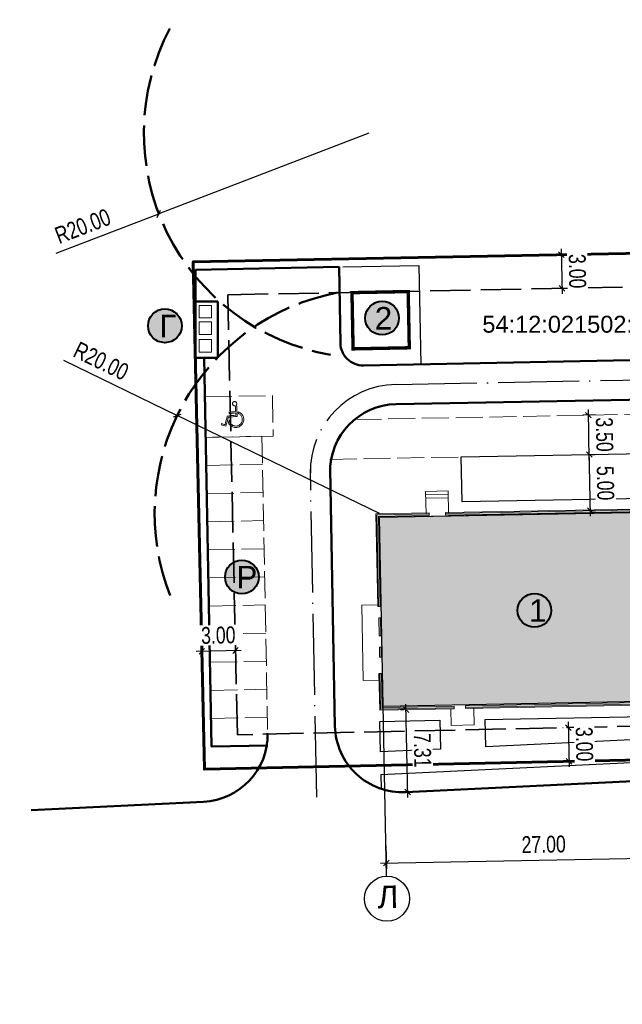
# Model space of a CAD drawing. Header units: millimetres. Extents: x 0 to 6455317, y 0 to 774296.
# Tile 23 of 29: x 3228502 to 3228556, y 387212 to 387299. Entities that reach past the tile are written whole.
import ezdxf

# ---------------------------------------------------------------- set-up
doc = ezdxf.new("R2010")
doc.units = ezdxf.units.MM
doc.linetypes.add('ACAD_ISO02W100', pattern=[15, 12, -3])
doc.linetypes.add('ACAD_ISO04W100', pattern=[30, 24, -3, 0, -3])
for name, color, linetype in [('1 2 этап', 7, 'Continuous'), ('1 Здание', 7, 'Continuous'), ('1 Проезд 1', 7, 'Continuous')]:
    doc.layers.add(name, color=color, linetype=linetype)
doc.layers.add('ГП Граница', color=94, linetype='Continuous', lineweight=60)
doc.layers.add('ИГ геология', color=7, linetype='Continuous', lineweight=25)
doc.styles.add('ACAD14', font='arial.ttf', dxfattribs={"width": 0.75, "height": 1.5})
doc.styles.add('GOST 2.304', font='arial.ttf')
doc.styles.get("Standard").update_dxf_attribs({"font": 'arial.ttf'})
doc.dimstyles.new('Генплан-чел', dxfattribs={"dimtxt": 1.5, "dimasz": 0.5, "dimexe": 0.5, "dimexo": 0.5, "dimtad": 1, "dimzin": 0, "dimdsep": 46, "dimtxsty": 'ACAD14', "dimblk": 'OBLIQUE', "dimcen": 1, "dimdle": 0.5, "dimclrd": 256, "dimclre": 256, "dimclrt": 256, "dimadec": 8, "dimazin": 2, "dimtfac": 1, "dimtmove": 0, "dimatfit": 3, "dimldrblk": 'OPEN30', "dimfxl": 0.5, "dimtfill": 1, "dimtfillclr": 256, "dimtolj": 1, "dimtzin": 0, "dimlwd": -1, "dimlwe": -1, "dimarcsym": 0})
picture_1 = doc.add_image_def('image1.jpg', size_in_pixel=(960, 890))

# ---------------------------------------------------------------- blocks, each defined once
blk = doc.blocks.new('*D21')
at = {"layer": 'Defpoints', "color": 0, "lineweight": 50, "transparency": 16777216}
for p in [(6454558.304, 773694.614), (6454558.489, 773691.594), (3226949.058, 386509.643)]:
    blk.add_point(p, dxfattribs=at)
at = {"layer": 'ИГ геология', "transparency": 16777216}
for p, q in [((6454558.304, 773693.614), (6454558.304, 773703.405)), ((6454558.489, 773692.614), (6454558.304, 773693.614)), ((6454558.489, 773692.094), (6454558.489, 773692.614))]:
    blk.add_line(p, q, dxfattribs=at)
at = {"layer": 'ИГ геология', "transparency": 16777216, "insert": (6454556.913, 773699.322), "char_height": 1.5, "attachment_point": 5, "rotation": 90, "style": 'ACAD14', "bg_fill": 3, "box_fill_scale": 1.1, "bg_fill_color": 256, "bg_fill_true_color": 13158600, "bg_fill_transparency": 0}
blk.add_mtext('\\A1;3227609.43', dxfattribs=at)
blk = doc.blocks.new('_Oblique')
at = {"color": 0, "linetype": 'ByBlock', "lineweight": -2}
blk.add_line((-0.5, -0.5), (0.5, 0.5), dxfattribs=at)
blk = doc.blocks.new('_Open30')
at = {"color": 0, "linetype": 'ByBlock', "lineweight": -2}
for p, q in [((-1, 0.27), (0, 0)), ((0, 0), (-1, -0.27)), ((0, 0), (-1, 0))]:
    blk.add_line(p, q, dxfattribs=at)
blk = doc.blocks.new('*D17')
at = {"layer": 'Defpoints', "color": 0, "lineweight": 50, "transparency": 16777216}
for p in [(6454562.788, 773693.804), (6454558.489, 773691.594), (3226949.058, 386509.643)]:
    blk.add_point(p, dxfattribs=at)
at = {"layer": 'ИГ геология', "transparency": 16777216}
for p, q in [((6454560.788, 773691.594), (6454561.788, 773693.804)), ((6454561.788, 773693.804), (6454570.714, 773693.804)), ((6454558.989, 773691.594), (6454560.788, 773691.594))]:
    blk.add_line(p, q, dxfattribs=at)
at = {"layer": 'ИГ геология', "transparency": 16777216, "insert": (6454567.064, 773695.195), "char_height": 1.5, "attachment_point": 5, "style": 'ACAD14', "bg_fill": 3, "box_fill_scale": 1.1, "bg_fill_color": 256, "bg_fill_true_color": 13158600, "bg_fill_transparency": 0}
blk.add_mtext('\\A1;387181.95', dxfattribs=at)
blk = doc.blocks.new('*D22')
at = {"layer": 'Defpoints', "color": 0, "lineweight": 50, "transparency": 16777216}
for p in [(6454615.395, 773691.594), (6454608.625, 773688.11), (3226949.058, 386509.643)]:
    blk.add_point(p, dxfattribs=at)
at = {"layer": 'ИГ геология', "transparency": 16777216}
for p, q in [((6454610.625, 773691.594), (6454609.625, 773688.11)), ((6454614.895, 773691.594), (6454610.625, 773691.594)), ((6454609.625, 773688.11), (6454600.699, 773688.11))]:
    blk.add_line(p, q, dxfattribs=at)
at = {"layer": 'ИГ геология', "transparency": 16777216, "insert": (6454604.35, 773689.501), "char_height": 1.5, "attachment_point": 5, "style": 'ACAD14', "bg_fill": 3, "box_fill_scale": 1.1, "bg_fill_color": 256, "bg_fill_true_color": 13158600, "bg_fill_transparency": 0}
blk.add_mtext('\\A1;387181.95', dxfattribs=at)
blk = doc.blocks.new('*D18')
at = {"layer": 'Defpoints', "color": 0, "lineweight": 50, "transparency": 16777216}
for p in [(6454615.64, 773693.469), (6454615.395, 773691.594), (3226949.058, 386509.643)]:
    blk.add_point(p, dxfattribs=at)
at = {"layer": 'ИГ геология', "transparency": 16777216}
for p, q in [((6454615.64, 773692.469), (6454615.64, 773702.255)), ((6454615.395, 773692.094), (6454615.395, 773692.594)), ((6454615.395, 773692.594), (6454615.64, 773692.469))]:
    blk.add_line(p, q, dxfattribs=at)
at = {"layer": 'ИГ геология', "transparency": 16777216, "insert": (6454614.249, 773698.175), "char_height": 1.5, "attachment_point": 5, "rotation": 90, "style": 'ACAD14', "bg_fill": 3, "box_fill_scale": 1.1, "bg_fill_color": 256, "bg_fill_true_color": 13158600, "bg_fill_transparency": 0}
blk.add_mtext('\\A1;3227666.34', dxfattribs=at)
blk = doc.blocks.new('*D23')
at = {"layer": 'Defpoints', "color": 0, "lineweight": 50, "transparency": 16777216}
for p in [(6454620.884, 773647.129), (6454616.243, 773646.708), (3226949.058, 386509.643)]:
    blk.add_point(p, dxfattribs=at)
at = {"layer": 'ИГ геология', "transparency": 16777216}
for p, q in [((6454618.884, 773646.708), (6454619.884, 773647.129)), ((6454619.884, 773647.129), (6454628.8, 773647.129)), ((6454616.743, 773646.708), (6454618.884, 773646.708))]:
    blk.add_line(p, q, dxfattribs=at)
at = {"layer": 'ИГ геология', "transparency": 16777216, "insert": (6454625.155, 773648.52), "char_height": 1.5, "attachment_point": 5, "style": 'ACAD14', "bg_fill": 3, "box_fill_scale": 1.1, "bg_fill_color": 256, "bg_fill_true_color": 13158600, "bg_fill_transparency": 0}
blk.add_mtext('\\A1;387137.06', dxfattribs=at)
blk = doc.blocks.new('*D19')
at = {"layer": 'Defpoints', "color": 0, "lineweight": 50, "transparency": 16777216}
for p in [(6454616.243, 773646.708), (6454615.749, 773644.637), (3226949.058, 386509.643)]:
    blk.add_point(p, dxfattribs=at)
at = {"layer": 'ИГ геология', "transparency": 16777216}
for p, q in [((6454616.243, 773646.208), (6454616.243, 773645.708)), ((6454616.243, 773645.708), (6454615.749, 773645.637)), ((6454615.749, 773645.637), (6454615.749, 773635.844))]:
    blk.add_line(p, q, dxfattribs=at)
at = {"layer": 'ИГ геология', "transparency": 16777216, "insert": (6454614.358, 773639.928), "char_height": 1.5, "attachment_point": 5, "rotation": 90, "style": 'ACAD14', "bg_fill": 3, "box_fill_scale": 1.1, "bg_fill_color": 256, "bg_fill_true_color": 13158600, "bg_fill_transparency": 0}
blk.add_mtext('\\A1;3227667.18', dxfattribs=at)
blk = doc.blocks.new('*D24')
at = {"layer": 'Defpoints', "color": 0, "lineweight": 50, "transparency": 16777216}
for p in [(6454563.961, 773650.517), (6454558.899, 773646.657), (3226949.058, 386509.643)]:
    blk.add_point(p, dxfattribs=at)
at = {"layer": 'ИГ геология', "transparency": 16777216}
for p, q in [((6454561.961, 773646.657), (6454562.961, 773650.517)), ((6454562.961, 773650.517), (6454571.661, 773650.517)), ((6454559.399, 773646.657), (6454561.961, 773646.657))]:
    blk.add_line(p, q, dxfattribs=at)
at = {"layer": 'ИГ геология', "transparency": 16777216, "insert": (6454568.123, 773651.908), "char_height": 1.5, "attachment_point": 5, "style": 'ACAD14', "bg_fill": 3, "box_fill_scale": 1.1, "bg_fill_color": 256, "bg_fill_true_color": 13158600, "bg_fill_transparency": 0}
blk.add_mtext('\\A1;387137.01', dxfattribs=at)
blk = doc.blocks.new('*D20')
at = {"layer": 'Defpoints', "color": 0, "lineweight": 50, "transparency": 16777216}
for p in [(6454557.437, 773650.281), (6454558.899, 773646.657), (3226949.058, 386509.643)]:
    blk.add_point(p, dxfattribs=at)
at = {"layer": 'ИГ геология', "transparency": 16777216}
for p, q in [((6454557.437, 773649.281), (6454557.437, 773659.067)), ((6454558.899, 773648.281), (6454557.437, 773649.281)), ((6454558.899, 773647.157), (6454558.899, 773648.281))]:
    blk.add_line(p, q, dxfattribs=at)
at = {"layer": 'ИГ геология', "transparency": 16777216, "insert": (6454556.046, 773654.987), "char_height": 1.5, "attachment_point": 5, "rotation": 90, "style": 'ACAD14', "bg_fill": 3, "box_fill_scale": 1.1, "bg_fill_color": 256, "bg_fill_true_color": 13158600, "bg_fill_transparency": 0}
blk.add_mtext('\\A1;3227609.84', dxfattribs=at)
blk = doc.blocks.new('ецпц')
at = {"layer": '1 Здание', "lineweight": 20}
h = blk.add_hatch(color=7, dxfattribs=at)
h.dxf.hatch_style = 1
h.paths.add_polyline_path([(1725.635, 800.58), (1726.534, 800.58), (1726.534, 800.438), (1725.635, 800.438)])
h.paths.add_polyline_path([(1727.537, 800.58), (1729.156, 800.58), (1729.156, 800.438), (1727.537, 800.438)])
h.paths.add_polyline_path([(1730.159, 800.58), (1738.309, 800.58), (1738.309, 795.923), (1738.157, 795.923), (1738.148, 800.438), (1730.159, 800.438)])
h.paths.add_polyline_path([(1721.016, 794.039), (1721.167, 794.039), (1721.167, 800.438), (1724.187, 800.438), (1724.187, 800.58), (1721.016, 800.58)])
h = blk.add_hatch(color=7, dxfattribs=at)
h.dxf.hatch_style = 1
h.paths.add_polyline_path([(1730.491, 774.967), (1730.491, 775.166), (1733.463, 775.166), (1733.463, 773.245), (1738.148, 773.245), (1738.148, 794.483), (1738.309, 794.484), (1738.309, 773.093), (1733.311, 773.093), (1733.311, 774.967)])
h.paths.add_polyline_path([(1726.061, 774.967), (1726.014, 774.967), (1726.014, 773.093), (1721.016, 773.093), (1721.016, 793.027), (1721.167, 793.027), (1721.167, 773.235), (1725.862, 773.235), (1725.862, 775.166), (1728.834, 775.166), (1728.834, 774.967)])
at = {"layer": '1 Здание', "color": 7, "lineweight": 20}
for points in [[(1723.6, 800.665), (1723.6, 802.085), (1730.292, 802.085), (1730.292, 800.665)], [(1721.016, 794.039), (1720.931, 794.039), (1720.931, 800.665), (1724.196, 800.665), (1724.196, 800.58)], [(1721.016, 794.039), (1721.167, 794.039), (1721.167, 800.438), (1724.187, 800.438), (1724.187, 800.58), (1721.016, 800.58), (1721.016, 794.039)], [(1730.159, 800.58), (1730.159, 800.665), (1738.384, 800.665), (1738.384, 795.923), (1738.309, 795.923)], [(1730.159, 800.58), (1738.309, 800.58), (1738.309, 795.923), (1738.157, 795.923), (1738.148, 800.438), (1730.159, 800.438), (1730.159, 800.58)], [(1738.309, 796.207), (1740.306, 796.207), (1740.306, 794.2), (1738.309, 794.2)], [(1739.709, 796.207), (1739.709, 794.2)], [(1740.012, 796.207), (1740.012, 794.2)], [(1720.931, 794.333), (1719.464, 794.333), (1719.464, 792.298), (1720.931, 792.298)], [(1730.491, 774.967), (1730.491, 775.166), (1733.463, 775.166), (1733.463, 773.245), (1738.148, 773.245), (1738.148, 794.483), (1738.309, 794.484), (1738.309, 773.093), (1733.311, 773.093), (1733.311, 774.967), (1730.491, 774.967)], [(1738.309, 794.484), (1738.368, 794.484), (1738.368, 794.484), (1738.384, 794.484), (1738.384, 773.008), (1733.226, 773.008), (1733.226, 774.967)], [(1726.089, 774.967), (1726.089, 773.008), (1720.931, 773.008), (1720.931, 793.027), (1721.016, 793.027)], [(1726.061, 774.967), (1726.014, 774.967), (1726.014, 773.093), (1721.016, 773.093), (1721.016, 793.027), (1721.167, 793.027), (1721.167, 773.235), (1725.862, 773.235), (1725.862, 775.166), (1728.834, 775.166), (1728.834, 774.967), (1726.061, 774.967)], [(1726.061, 773.008), (1726.061, 771.816), (1737.968, 771.816), (1737.968, 773.008)], [(1733.226, 773.008), (1733.226, 771.816)], [(1733.226, 772.914), (1737.968, 772.914)], [(1737.968, 772.412), (1733.226, 772.412), (1733.529, 772.459)], [(1733.529, 772.365), (1733.229, 772.412)], [(1728.314, 771.816), (1728.314, 771.456), (1731.011, 771.456), (1731.011, 771.816)], [(1733.226, 771.91), (1737.968, 771.91)]]:
    blk.add_lwpolyline(points, dxfattribs=at)
at = {"layer": '1 Здание', "color": 1, "lineweight": 30}
for points in [[(1706.164, 800.339), (1738.062, 800.339)], [(1721.262, 755.944), (1721.262, 800.339)], [(1738.062, 755.944), (1738.062, 800.339)], [(1706.164, 773.339), (1738.062, 773.339)]]:
    blk.add_lwpolyline(points, dxfattribs=at)
at = {"layer": '1 Здание', "color": 7, "lineweight": 20}
for points in [[(1725.635, 800.58), (1726.534, 800.58), (1726.534, 800.438), (1725.635, 800.438)], [(1727.537, 800.58), (1729.156, 800.58), (1729.156, 800.438), (1727.537, 800.438)]]:
    blk.add_lwpolyline(points, close=True, dxfattribs=at)
at = {"layer": '1 Здание', "color": 1, "lineweight": 30}
for centre in [(1704.164, 800.337), (1704.164, 773.343), (1721.262, 753.944), (1738.062, 753.944)]:
    blk.add_circle(centre, 2, dxfattribs=at)
for s, p in [('Л', (1703.325, 801.163)), ('А', (1703.338, 774.09)), ('4', (1737.165, 754.823)), ('1', (1720.365, 754.823))]:
    blk.add_text(s, height=2, rotation=270, dxfattribs=at).set_placement(p)
blk = doc.blocks.new('*D4')
at = {"layer": '1 Здание', "transparency": 16777216}
for p in [(3228533.379, 387289.2), (3228505.587, 387278.528)]:
    blk.add_line(p, (3228514.709, 387282.03), dxfattribs=at)
at = {"layer": 'Defpoints', "color": 0, "lineweight": 50, "transparency": 16777216}
for p in [(3228533.379, 387289.2), (3228514.709, 387282.03)]:
    blk.add_point(p, dxfattribs=at)
at = {"layer": '1 Здание', "transparency": 16777216, "xscale": 0.5, "yscale": 0.5, "zscale": 0.5, "rotation": 21.00815720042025}
blk.add_blockref('_Oblique', (3228514.709, 387282.03), dxfattribs=at)
at = {"layer": '1 Здание', "lineweight": 50, "transparency": 16777216, "insert": (3228507.945, 387280.923), "char_height": 1.5, "attachment_point": 5, "rotation": 21.00816, "style": 'ACAD14', "bg_fill": 3, "box_fill_scale": 1.1, "bg_fill_color": 256, "bg_fill_true_color": 13158600, "bg_fill_transparency": 0}
blk.add_mtext('\\A1;R20.00', dxfattribs=at)
blk = doc.blocks.new('*D5')
at = {"layer": '1 Здание', "transparency": 16777216}
for p in [(3228506.217, 387269.022), (3228534.337, 387255.367)]:
    blk.add_line(p, (3228516.346, 387264.104), dxfattribs=at)
at = {"layer": 'Defpoints', "color": 0, "lineweight": 50, "transparency": 16777216}
for p in [(3228516.346, 387264.104), (3228534.337, 387255.367)]:
    blk.add_point(p, dxfattribs=at)
at = {"layer": '1 Здание', "transparency": 16777216, "xscale": 0.5, "yscale": 0.5, "zscale": 0.5, "rotation": 334.0975338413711}
blk.add_blockref('_Oblique', (3228516.346, 387264.104), dxfattribs=at)
at = {"layer": '1 Здание', "lineweight": 50, "transparency": 16777216, "insert": (3228509.577, 387268.937), "char_height": 1.5, "attachment_point": 5, "rotation": 334.09753, "style": 'ACAD14', "bg_fill": 3, "box_fill_scale": 1.1, "bg_fill_color": 256, "bg_fill_true_color": 13158600, "bg_fill_transparency": 0}
blk.add_mtext('\\A1;R20.00', dxfattribs=at)
blk = doc.blocks.new('*D6')
at = {"layer": '1 Здание', "color": 1, "lineweight": 30, "transparency": 16777216}
for p, q in [((3228534.903, 387225.866), (3228534.943, 387223.795)), ((3228561.898, 387226.385), (3228561.938, 387224.313)), ((3228534.434, 387224.285), (3228562.429, 387224.823))]:
    blk.add_line(p, q, dxfattribs=at)
at = {"layer": 'Defpoints', "color": 0, "lineweight": 50, "transparency": 16777216}
for p in [(3228561.889, 387226.885), (3228534.894, 387226.366), (3228561.929, 387224.813)]:
    blk.add_point(p, dxfattribs=at)
at = {"layer": '1 Здание', "color": 1, "lineweight": 30, "transparency": 16777216, "xscale": 0.5, "yscale": 0.5, "zscale": 0.5}
for p, rotation in [((3228561.929, 387224.813), 1.100542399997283), ((3228534.934, 387224.295), 181.1005423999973)]:
    blk.add_blockref('_Oblique', p, dxfattribs=dict(at, rotation=rotation))
at = {"layer": '1 Здание', "color": 1, "lineweight": 50, "transparency": 16777216, "insert": (3228548.93, 387225.955), "char_height": 1.5, "attachment_point": 5, "rotation": 1.10054, "style": 'ACAD14', "bg_fill": 3, "box_fill_scale": 1.1, "bg_fill_color": 256, "bg_fill_true_color": 13158600, "bg_fill_transparency": 0}
blk.add_mtext('\\A1;27.00', dxfattribs=at)
blk = doc.blocks.new('*D8')
at = {"layer": '1 Здание', "transparency": 16777216}
for p, q in [((3228536.836, 387230.12), (3228536.676, 387238.431)), ((3228536.509, 387237.928), (3228536.186, 387237.922)), ((3228536.65, 387230.616), (3228536.326, 387230.61))]:
    blk.add_line(p, q, dxfattribs=at)
at = {"layer": 'Defpoints', "color": 0, "lineweight": 50, "transparency": 16777216}
for p in [(3228536.686, 387237.931), (3228537.009, 387237.937), (3228537.15, 387230.626)]:
    blk.add_point(p, dxfattribs=at)
at = {"layer": '1 Здание', "transparency": 16777216, "xscale": 0.5, "yscale": 0.5, "zscale": 0.5}
for p, rotation in [((3228536.686, 387237.931), 91.10054240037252), ((3228536.826, 387230.62), 271.1005424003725)]:
    blk.add_blockref('_Oblique', p, dxfattribs=dict(at, rotation=rotation))
at = {"layer": '1 Здание', "lineweight": 50, "transparency": 16777216, "insert": (3228538.147, 387234.319), "char_height": 1.5, "attachment_point": 5, "rotation": 271.10054, "style": 'ACAD14', "bg_fill": 3, "box_fill_scale": 1.1, "bg_fill_color": 256, "bg_fill_true_color": 13158600, "bg_fill_transparency": 0}
blk.add_mtext('\\A1;7.31', dxfattribs=at)
blk = doc.blocks.new('*D10')
at = {"layer": '1 Здание', "transparency": 16777216}
for p, q in [((3228553.086, 387255.127), (3228552.971, 387261.126)), ((3228553.093, 387260.628), (3228553.48, 387260.636)), ((3228553.189, 387255.629), (3228553.576, 387255.637))]:
    blk.add_line(p, q, dxfattribs=at)
at = {"layer": 'Defpoints', "color": 0, "lineweight": 50, "transparency": 16777216}
for p in [(3228552.593, 387260.619), (3228552.98, 387260.626), (3228552.689, 387255.62)]:
    blk.add_point(p, dxfattribs=at)
at = {"layer": '1 Здание', "transparency": 16777216, "xscale": 0.5, "yscale": 0.5, "zscale": 0.5}
for p, rotation in [((3228552.98, 387260.626), 91.10054240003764), ((3228553.076, 387255.627), 271.1005424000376)]:
    blk.add_blockref('_Oblique', p, dxfattribs=dict(at, rotation=rotation))
at = {"layer": '1 Здание', "lineweight": 50, "transparency": 16777216, "insert": (3228554.42, 387258.079), "char_height": 1.5, "attachment_point": 5, "rotation": 271.10054, "style": 'ACAD14', "bg_fill": 3, "box_fill_scale": 1.1, "bg_fill_color": 256, "bg_fill_true_color": 13158600, "bg_fill_transparency": 0}
blk.add_mtext('\\A1;5.00', dxfattribs=at)
blk = doc.blocks.new('*D11')
at = {"layer": '1 Здание', "transparency": 16777216}
for p, q in [((3228552.99, 387260.126), (3228552.904, 387264.625)), ((3228553.55, 387264.138), (3228552.413, 387264.116)), ((3228553.093, 387260.628), (3228553.48, 387260.636))]:
    blk.add_line(p, q, dxfattribs=at)
at = {"layer": 'Defpoints', "color": 0, "lineweight": 50, "transparency": 16777216}
for p in [(3228552.913, 387264.125), (3228552.593, 387260.619)]:
    blk.add_point(p, dxfattribs=at)
at = {"layer": '1 Здание', "lineweight": 50, "transparency": 16777216, "insert": (3228554.338, 387262.402), "char_height": 1.5, "attachment_point": 5, "rotation": 271.10054, "style": 'ACAD14', "bg_fill": 3, "box_fill_scale": 1.1, "bg_fill_color": 256, "bg_fill_true_color": 13158600, "bg_fill_transparency": 0}
blk.add_mtext('\\A1;3.50', dxfattribs=at)
at = {"layer": 'Defpoints', "color": 0, "lineweight": 50, "transparency": 16777216}
blk.add_point((3228554.05, 387264.147), dxfattribs=at)
at = {"layer": '1 Здание', "transparency": 16777216, "xscale": 0.5, "yscale": 0.5, "zscale": 0.5}
for p, rotation in [((3228552.913, 387264.125), 91.10054238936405), ((3228552.98, 387260.626), 271.100542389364)]:
    blk.add_blockref('_Oblique', p, dxfattribs=dict(at, rotation=rotation))
blk = doc.blocks.new('*D12')
at = {"layer": '1 Здание', "transparency": 16777216}
for p, q in [((3228550.098, 387278.39), (3228550.003, 387278.388)), ((3228550.493, 387278.898), (3228550.57, 387274.898)), ((3228550.156, 387275.391), (3228550.06, 387275.389))]:
    blk.add_line(p, q, dxfattribs=at)
at = {"layer": '1 Здание', "transparency": 16777216, "xscale": 0.5, "yscale": 0.5, "zscale": 0.5}
for p, rotation in [((3228550.503, 387278.398), 91.10054239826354), ((3228550.56, 387275.398), 271.1005423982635)]:
    blk.add_blockref('_Oblique', p, dxfattribs=dict(at, rotation=rotation))
at = {"layer": '1 Здание', "lineweight": 50, "transparency": 16777216, "insert": (3228551.923, 387276.925), "char_height": 1.5, "attachment_point": 5, "rotation": 271.10054, "style": 'ACAD14', "bg_fill": 3, "box_fill_scale": 1.1, "bg_fill_color": 256, "bg_fill_true_color": 13158600, "bg_fill_transparency": 0}
blk.add_mtext('\\A1;3.00', dxfattribs=at)
at = {"layer": 'Defpoints', "color": 0, "lineweight": 50, "transparency": 16777216}
for p in [(3228550.598, 387278.4), (3228550.56, 387275.398), (3228550.656, 387275.4)]:
    blk.add_point(p, dxfattribs=at)
blk = doc.blocks.new('*D13')
at = {"layer": '1 Здание', "transparency": 16777216}
for p, q in [((3228518.517, 387243.603), (3228518.516, 387243.629)), ((3228521.516, 387243.668), (3228521.515, 387243.694)), ((3228522.026, 387243.205), (3228518.027, 387243.118))]:
    blk.add_line(p, q, dxfattribs=at)
at = {"layer": 'Defpoints', "color": 0, "lineweight": 50, "transparency": 16777216}
for p in [(3228518.527, 387243.129), (3228518.528, 387243.103), (3228521.527, 387243.168)]:
    blk.add_point(p, dxfattribs=at)
at = {"layer": '1 Здание', "transparency": 16777216, "xscale": 0.5, "yscale": 0.5, "zscale": 0.5}
for p, rotation in [((3228518.527, 387243.129), 181.2508450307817), ((3228521.526, 387243.194), 1.250845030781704)]:
    blk.add_blockref('_Oblique', p, dxfattribs=dict(at, rotation=rotation))
at = {"layer": '1 Здание', "lineweight": 50, "transparency": 16777216, "insert": (3228519.996, 387244.553), "char_height": 1.5, "attachment_point": 5, "rotation": 1.25085, "style": 'ACAD14', "bg_fill": 3, "box_fill_scale": 1.1, "bg_fill_color": 256, "bg_fill_true_color": 13158600, "bg_fill_transparency": 0}
blk.add_mtext('\\A1;3.00', dxfattribs=at)
blk = doc.blocks.new('*D14')
at = {"layer": '1 Здание', "transparency": 16777216}
for p, q in [((3228550.667, 387236.331), (3228550.624, 387236.33)), ((3228551.113, 387236.841), (3228551.199, 387232.842)), ((3228550.732, 387233.332), (3228550.689, 387233.331))]:
    blk.add_line(p, q, dxfattribs=at)
at = {"layer": 'Defpoints', "color": 0, "lineweight": 50, "transparency": 16777216}
blk.add_point((3228551.167, 387236.342), dxfattribs=at)
at = {"layer": '1 Здание', "transparency": 16777216, "xscale": 0.5, "yscale": 0.5, "zscale": 0.5}
for p, rotation in [((3228551.124, 387236.341), 91.23835163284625), ((3228551.188, 387233.341), 271.2383516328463)]:
    blk.add_blockref('_Oblique', p, dxfattribs=dict(at, rotation=rotation))
at = {"layer": '1 Здание', "lineweight": 50, "transparency": 16777216, "insert": (3228552.547, 387234.871), "char_height": 1.5, "attachment_point": 5, "rotation": 271.23835, "style": 'ACAD14', "bg_fill": 3, "box_fill_scale": 1.1, "bg_fill_color": 256, "bg_fill_true_color": 13158600, "bg_fill_transparency": 0}
blk.add_mtext('\\A1;3.00', dxfattribs=at)
at = {"layer": 'Defpoints', "color": 0, "lineweight": 50, "transparency": 16777216}
for p in [(3228551.188, 387233.341), (3228551.232, 387233.342)]:
    blk.add_point(p, dxfattribs=at)
blk = doc.blocks.new('366999')
at = {"layer": '1 Проезд 1', "color": 7, "lineweight": 20}
for points, knots in [([(16876.469, 21650.638), (16876.46, 21650.66), (16876.441, 21650.703), (16876.386, 21650.738), (16876.333, 21650.765), (16876.276, 21650.766), (16876.221, 21650.754), (16876.172, 21650.723), (16876.129, 21650.681), (16876.107, 21650.626), (16876.102, 21650.57), (16876.11, 21650.514), (16876.139, 21650.459), (16876.187, 21650.416), (16876.245, 21650.391), (16876.304, 21650.388), (16876.362, 21650.403), (16876.41, 21650.432), (16876.44, 21650.463), (16876.45, 21650.483), (16876.453, 21650.489)], [0, 0, 0, 0, 111.444246, 211.806771, 292.062332, 383.896092, 468.537076, 550.1118, 647.277745, 739.372917, 821.757015, 904.502168, 996.701696, 1103.495219, 1197.348682, 1283.342204, 1374.122789, 1467.111605, 1540.625718, 1572.083982, 1572.083982, 1572.083982, 1572.083982]), ([(16876.94, 21649.178), (16876.963, 21649.16), (16877.017, 21649.118), (16877.11, 21649.062), (16877.233, 21649.034), (16877.361, 21649.031), (16877.492, 21649.048), (16877.609, 21649.103), (16877.716, 21649.171), (16877.8, 21649.271), (16877.867, 21649.384), (16877.905, 21649.52), (16877.907, 21649.667), (16877.881, 21649.815), (16877.809, 21649.945), (16877.708, 21650.054), (16877.591, 21650.136), (16877.46, 21650.187), (16877.334, 21650.202), (16877.223, 21650.189), (16877.159, 21650.169), (16877.135, 21650.16)], [0, 0, 0, 0, 135.643396, 316.890305, 500.152804, 710.752708, 906.837826, 1105.745073, 1303.801376, 1489.785461, 1703.509957, 1910.163229, 2133.03667, 2377.728195, 2597.453413, 2810.861572, 3059.575224, 3251.745205, 3456.489446, 3643.763139, 3764.146191, 3764.146191, 3764.146191, 3764.146191]), ([(16877.033, 21650.26), (16877.082, 21650.278), (16877.178, 21650.313), (16877.322, 21650.33), (16877.467, 21650.315), (16877.609, 21650.268), (16877.738, 21650.197), (16877.85, 21650.095), (16877.948, 21649.974), (16878.008, 21649.815), (16878.04, 21649.653), (16878.029, 21649.493), (16877.987, 21649.346), (16877.921, 21649.217), (16877.83, 21649.11), (16877.721, 21649.02), (16877.593, 21648.949), (16877.446, 21648.907), (16877.291, 21648.896), (16877.158, 21648.915), (16877.085, 21648.945), (16877.06, 21648.955)], [0, 0, 0, 0, 242.618814, 467.00523, 666.99218, 914.258572, 1151.929689, 1340.819776, 1613.240933, 1866.663577, 2119.000895, 2369.541358, 2604.801864, 2820.473372, 3035.595997, 3250.581182, 3473.037435, 3706.839645, 3951.375816, 4191.644315, 4316.752646, 4316.752646, 4316.752646, 4316.752646])]:
    blk.add_open_spline(points, degree=3, knots=knots, dxfattribs=at)
for points in [[(16876.837, 21650.119), (16876.709, 21650.243), (16876.581, 21650.366), (16876.453, 21650.489)], [(16876.469, 21650.638), (16876.723, 21650.393), (16876.976, 21650.148), (16877.23, 21649.903)], [(16877.135, 21650.16), (16877.101, 21650.194), (16877.067, 21650.227), (16877.033, 21650.26)], [(16876.446, 21649.676), (16876.576, 21649.824), (16876.707, 21649.972), (16876.837, 21650.119)], [(16876.534, 21649.599), (16876.505, 21649.624), (16876.476, 21649.65), (16876.446, 21649.676)], [(16876.921, 21650.037), (16876.792, 21649.891), (16876.663, 21649.745), (16876.534, 21649.599)], [(16876.562, 21649.325), (16876.731, 21649.516), (16876.899, 21649.706), (16877.067, 21649.896)], [(16876.929, 21648.63), (16876.807, 21648.862), (16876.684, 21649.094), (16876.562, 21649.325)], [(16877.23, 21649.903), (16877.055, 21649.705), (16876.879, 21649.507), (16876.704, 21649.308)], [(16876.704, 21649.308), (16876.832, 21649.066), (16876.96, 21648.823), (16877.088, 21648.58)], [(16877.067, 21649.896), (16877.019, 21649.943), (16876.97, 21649.99), (16876.921, 21650.037)], [(16876.645, 21648.481), (16876.74, 21648.53), (16876.834, 21648.58), (16876.929, 21648.63)], [(16876.7, 21648.377), (16876.682, 21648.411), (16876.664, 21648.446), (16876.645, 21648.481)], [(16877.088, 21648.58), (16876.958, 21648.513), (16876.829, 21648.445), (16876.7, 21648.377)], [(16877.06, 21648.955), (16877.02, 21649.029), (16876.98, 21649.104), (16876.94, 21649.178)]]:
    blk.add_open_spline(points, degree=3, dxfattribs=at)
blk = doc.blocks.new('нрооагаен')
at = {"layer": '1 Здание', "lineweight": 50, "true_color": 0xffffff}
h = blk.add_hatch(color=7, dxfattribs=at)
h.dxf.hatch_style = 1
edge = h.paths.add_edge_path()
edge.add_arc((3228522.093, 387249.727), 1.5, 0, 360)
h = blk.add_hatch(color=7, dxfattribs=at)
h.dxf.hatch_style = 1
edge = h.paths.add_edge_path()
edge.add_arc((3228548.109, 387246.76), 1.5, 0, 360)
at = {"color": 3, "lineweight": 60}
blk.add_lwpolyline([(3228574.693, 387278.862), (3228575.621, 387233.87), (3228518.759, 387232.64), (3228517.773, 387277.769)], close=True, dxfattribs=at)
at = {"color": 6, "linetype": 'ACAD_ISO02W100', "lineweight": 35, "ltscale": 0.3}
blk.add_lwpolyline([(3228571.755, 387275.805), (3228572.56, 387236.804), (3228521.693, 387235.705), (3228520.838, 387274.827)], close=True, dxfattribs=at)
at = {"layer": '1 2 этап', "lineweight": 40}
for centre in [(3228522.093, 387249.727), (3228548.109, 387246.76)]:
    blk.add_circle(centre, 1.5, dxfattribs=at)
at = {"layer": '1 Здание', "color": 7, "lineweight": 50}
for p, q in [((3228517.96, 387277.052), (3228530.731, 387277.298)), ((3228517.96, 387274.23), (3228519.96, 387274.23)), ((3228519.96, 387274.23), (3228519.96, 387269.23)), ((3228570.216, 387265.761), (3228535.816, 387265.1)), ((3228536.66, 387230.602), (3228571.329, 387232.266))]:
    blk.add_line(p, q, dxfattribs=at)
at = {"layer": '1 Здание', "color": 7, "lineweight": 30}
for p, q in [((3228531.085, 387277.304), (3228537.84, 387277.434)), ((3228537.84, 387277.434), (3228538.009, 387268.643)), ((3228541.598, 387260.407), (3228561.569, 387260.791)), ((3228541.675, 387256.408), (3228541.598, 387260.407)), ((3228561.646, 387256.792), (3228541.675, 387256.408)), ((3228543.731, 387237.066), (3228562.018, 387237.418)), ((3228534.366, 387236.886), (3228539.697, 387236.989)), ((3228534.418, 387234.18), (3228534.366, 387236.886)), ((3228539.697, 387236.989), (3228539.746, 387234.436)), ((3228543.778, 387234.629), (3228543.731, 387237.066)), ((3228562.055, 387235.506), (3228543.778, 387234.629)), ((3228539.746, 387234.436), (3228534.418, 387234.18)), ((3228534.457, 387232.18), (3228562.093, 387233.506)), ((3228534.457, 387232.18), (3228534.481, 387230.901))]:
    blk.add_line(p, q, dxfattribs=at)
at = {"layer": '1 Здание', "color": 7, "linetype": 'ACAD_ISO04W100', "lineweight": 30, "ltscale": 0.3}
blk.add_line((3228535.782, 387266.85), (3228576.062, 387267.623), dxfattribs=at)
at = {"layer": '1 Здание', "color": 7, "lineweight": 20}
blk.add_lwpolyline([(3228518.31, 387273.885), (3228519.383, 387273.885), (3228519.383, 387272.77), (3228518.31, 387272.77)], close=True, dxfattribs=at)
at = {"layer": '1 Здание', "color": 7, "linetype": 'ACAD_ISO02W100', "lineweight": 20, "ltscale": 0.2}
for points in [[(3228519.022, 387254.648), (3228524.021, 387254.744)], [(3228519.07, 387252.149), (3228524.069, 387252.245)], [(3228519.118, 387249.649), (3228524.117, 387249.745)], [(3228519.166, 387247.15), (3228524.165, 387247.246)], [(3228519.214, 387244.65), (3228524.213, 387244.746)], [(3228519.262, 387242.15), (3228524.261, 387242.246)], [(3228519.31, 387239.651), (3228524.309, 387239.747)], [(3228519.358, 387237.151), (3228524.357, 387237.247)]]:
    blk.add_lwpolyline(points, dxfattribs=at)
at = {"layer": '1 Здание', "color": 7, "lineweight": 50}
blk.add_lwpolyline([(3228524.384, 387235.848, -0.40582), (3228518.673, 387229.739), (3228503.357, 387229.004)], format="xyb", dxfattribs=at)
at = {"layer": '1 Здание', "color": 1, "linetype": 'ACAD_ISO02W100', "lineweight": 50, "ltscale": 0.3}
for centre, start, end in [((3228533.379, 387289.2), 152.24792, 260.16248), ((3228534.337, 387255.367), 100.76705, 201.54325)]:
    blk.add_arc(centre, 20, start, end, dxfattribs=at)
at = {"layer": '1 Здание', "color": 7, "lineweight": 50}
blk.add_arc((3228536.372, 387236.596), 6, 181.10054, 272.74741, dxfattribs=at)
at = {"layer": '1 Здание', "color": 5, "lineweight": 50, "rotation": 91.10054239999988}
blk.add_blockref('ецпц', (3229367.918, 385532.651), dxfattribs=at)
at = {"color": 3, "lineweight": 35, "insert": (3228543.475, 387272.957), "char_height": 1.5, "attachment_point": 1, "style": 'GOST 2.304'}
blk.add_mtext_dynamic_manual_height_columns('54:12:021502:257', width=6.06242, gutter_width=1250, heights=[0], dxfattribs=at)
at = {"layer": 'ГП Граница', "color": 7, "char_height": 2, "attachment_point": 1, "style": 'GOST 2.304'}
for s, insert in [('2', (3228533.905, 387273.738)), ('Р', (3228521.605, 387250.715)), ('1', (3228547.621, 387247.748))]:
    blk.add_mtext_dynamic_manual_height_columns(s, width=6.06242, gutter_width=1250, heights=[0], dxfattribs=dict(at, insert=insert))
at = {"layer": '1 Здание', "color": 5, "lineweight": 50}
for center, mpoint, picture, middle in [((3228533.379, 387289.2), (3228514.709, 387282.03), '*D4', (3228508.444, 387279.625)), ((3228534.337, 387255.367), (3228516.346, 387264.104), '*D5', (3228508.97, 387267.686))]:
    dim = blk.add_radius_dim(center=center, mpoint=mpoint, dimstyle='Генплан-чел', dxfattribs=at)
    dim.commit()
    dim.dimension.update_dxf_attribs({"geometry": picture, "text_midpoint": middle, "dimtype": 132})
for base, p1, p2, angle, picture, middle in [((3228550.56, 387275.398), (3228550.598, 387278.4), (3228550.656, 387275.4), 271.10054, '*D12', (3228550.532, 387276.898)), ((3228551.188, 387233.341), (3228551.167, 387236.342), (3228551.232, 387233.342), 271.23835, '*D14', (3228551.156, 387234.841))]:
    dim = blk.add_linear_dim(base=base, p1=p1, p2=p2, angle=angle, dimstyle='Генплан-чел', dxfattribs=at)
    dim.commit()
    dim.dimension.update_dxf_attribs({"geometry": picture, "text_midpoint": middle, "dimtype": 129})
dim = blk.add_linear_dim(base=(3228561.929, 387224.813), p1=(3228534.894, 387226.366), p2=(3228561.889, 387226.885), angle=1.10054, dimstyle='Генплан-чел', override={"dimclrd": 1, "dimclre": 1, "dimclrt": 1, "dimlwd": 30, "dimlwe": 30}, dxfattribs=at)
dim.commit()
dim.dimension.update_dxf_attribs({"geometry": '*D6', "text_midpoint": (3228548.957, 387224.564), "dimtype": 129})
at = {"layer": '1 Здание', "lineweight": 50, "true_color": 0xffffff}
h = blk.add_hatch(color=7, dxfattribs=at)
h.dxf.hatch_style = 1
edge = h.paths.add_edge_path()
edge.add_arc((3228534.564, 387272.751), 1.5, 0, 360)
h = blk.add_hatch(color=7, dxfattribs=at)
h.dxf.hatch_style = 1
edge = h.paths.add_edge_path()
edge.add_arc((3228515.246, 387272.068), 1.5, 0, 360)
at = {"layer": '1 Здание', "lineweight": 50}
h = blk.add_hatch(color=142, dxfattribs=at)
h.dxf.hatch_style = 1
h.paths.add_polyline_path([(3228534.343, 387255.021), (3228561.338, 387255.539), (3228561.427, 387250.94), (3228559.601, 387250.905), (3228559.746, 387243.306), (3228561.573, 387243.341), (3228561.661, 387238.742), (3228534.666, 387238.224)])
at = {"layer": '1 2 этап', "lineweight": 40}
for centre in [(3228534.564, 387272.751), (3228515.246, 387272.068)]:
    blk.add_circle(centre, 1.5, dxfattribs=at)
at = {"layer": '1 Здание', "color": 7, "lineweight": 50}
for p, q in [((3228517.96, 387269.23), (3228517.96, 387277.052)), ((3228530.731, 387277.298), (3228530.862, 387270.506)), ((3228519.96, 387269.23), (3228517.96, 387269.23)), ((3228569.935, 387269.256), (3228532.9, 387268.545)), ((3228529.935, 387259.31), (3228530.373, 387236.48))]:
    blk.add_line(p, q, dxfattribs=at)
at = {"layer": '1 Здание', "color": 7, "linetype": 'ACAD_ISO02W100', "lineweight": 20, "ltscale": 0.2}
for p, q in [((3228532.108, 387263.726), (3228561.502, 387264.29)), ((3228523.877, 387262.243), (3228524.378, 387236.186)), ((3228529.918, 387260.183), (3228541.598, 387260.407))]:
    blk.add_line(p, q, dxfattribs=at)
at = {"layer": '1 Здание', "color": 7, "linetype": 'ACAD_ISO04W100', "lineweight": 30, "ltscale": 0.3}
blk.add_line((3228528.744, 387230.151), (3228528.184, 387259.32), dxfattribs=at)
at = {"layer": '1 Здание', "color": 7, "lineweight": 50, "const_width": 0.3}
blk.add_lwpolyline([(3228531.885, 387275.017), (3228536.884, 387275.113), (3228536.98, 387270.114), (3228531.981, 387270.018)], close=True, dxfattribs=at)
at = {"layer": '1 Здание', "color": 7, "lineweight": 20}
for points in [[(3228518.31, 387272.408), (3228519.383, 387272.408), (3228519.383, 387271.292), (3228518.31, 387271.292)], [(3228518.31, 387270.843), (3228519.383, 387270.843), (3228519.383, 387269.728), (3228518.31, 387269.728)]]:
    blk.add_lwpolyline(points, close=True, dxfattribs=at)
at = {"layer": '1 Здание', "color": 7, "lineweight": 50}
blk.add_lwpolyline([(3228518.742, 387269.23), (3228519.406, 387234.652), (3228524.405, 387234.748)], dxfattribs=at)
at = {"layer": '1 Здание', "color": 7, "linetype": 'ACAD_ISO02W100', "lineweight": 20, "ltscale": 0.2}
for points in [[(3228518.809, 387265.746), (3228524.808, 387265.861), (3228524.877, 387262.262), (3228518.878, 387262.147)], [(3228518.878, 387262.147), (3228523.877, 387262.243)], [(3228518.926, 387259.647), (3228523.925, 387259.743)], [(3228518.974, 387257.148), (3228523.973, 387257.244)]]:
    blk.add_lwpolyline(points, dxfattribs=at)
at = {"layer": '1 Здание', "color": 142, "lineweight": 0}
blk.add_lwpolyline([(3228534.343, 387255.021), (3228561.338, 387255.539), (3228561.427, 387250.94), (3228559.601, 387250.905), (3228559.746, 387243.306), (3228561.573, 387243.341), (3228561.661, 387238.742), (3228534.666, 387238.224), (3228534.343, 387255.021)], close=True, dxfattribs=at)
at = {"layer": '1 Здание', "color": 7, "lineweight": 50}
for centre, radius, start, end in [((3228532.861, 387270.544), 2, 181.10054, 271.10054), ((3228535.931, 387259.101), 6, 91.10054, 181.10054)]:
    blk.add_arc(centre, radius, start, end, dxfattribs=at)
at = {"layer": '1 Здание', "color": 7, "linetype": 'ACAD_ISO04W100', "lineweight": 30, "ltscale": 0.3}
blk.add_arc((3228535.931, 387259.101), 7.75, 91.10054, 181.10054, dxfattribs=at)
at = {"layer": '1 Проезд 1', "color": 7, "lineweight": 25, "rotation": 317.2474644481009}
blk.add_blockref('366999', (3201432.182, 382823.479), dxfattribs=at)
at = {"layer": 'ГП Граница', "color": 7, "insert": (3228514.758, 387273.055), "char_height": 2, "attachment_point": 1, "style": 'GOST 2.304'}
blk.add_mtext_dynamic_manual_height_columns('Г', width=6.06242, gutter_width=1250, heights=[0], dxfattribs=at)
at = {"layer": '1 Здание', "color": 5, "lineweight": 50}
for base, p1, p2, angle, picture, middle in [((3228552.98, 387260.626), (3228552.689, 387255.62), (3228552.593, 387260.619), 91.10054, '*D10', (3228553.03, 387258.052)), ((3228518.527, 387243.129), (3228521.527, 387243.168), (3228518.528, 387243.103), 181.25085, '*D13', (3228520.027, 387243.162)), ((3228536.686, 387237.931), (3228537.15, 387230.626), (3228537.009, 387237.937), 91.10054, '*D8', (3228536.756, 387234.292))]:
    dim = blk.add_linear_dim(base=base, p1=p1, p2=p2, angle=angle, dimstyle='Генплан-чел', dxfattribs=at)
    dim.commit()
    dim.dimension.update_dxf_attribs({"geometry": picture, "text_midpoint": middle, "dimtype": 129})
dim = blk.add_linear_dim(base=(3228552.913, 387264.125), p1=(3228552.593, 387260.619), p2=(3228554.05, 387264.147), angle=271.10054, dimstyle='Генплан-чел', override={"dimtmove": 1}, dxfattribs=at)
dim.commit()
dim.dimension.update_dxf_attribs({"geometry": '*D11', "text_midpoint": (3228552.947, 387262.376), "dimtype": 128})

msp = doc.modelspace()

# ---------------------------------------------------------------- pictures from other files: only their frames are drawn
image = msp.add_image(picture_1, insert=(3228457.15907, 387177.75737), size_in_units=(168.05572, 155.80165), dxfattribs=dict(fade=40))
image.dxf.flags = 7

# ---------------------------------------------------------------- next in the draw order: dimensions: what is measured, and where the dimension line sits
at = {"layer": 'ИГ геология'}
dim = msp.add_ordinate_dim(feature_location=(6454558.4888, 773691.59401), offset=(-0.18481, 3.02039), dtype=1, origin=(3226949.05784, 386509.64326), dimstyle='Генплан-чел', dxfattribs=at)
dim.commit()
dim.dimension.update_dxf_attribs({"geometry": '*D21', "text_midpoint": (6454556.91262, 773699.32232)})

# ---------------------------------------------------------------- next in the draw order: dimensions: what is measured, and where the dimension line sits
dim = msp.add_ordinate_dim(feature_location=(6454558.4888, 773691.59401), offset=(4.29969, 2.21003), dtype=0, origin=(3226949.05784, 386509.64326), dimstyle='Генплан-чел', dxfattribs=at)
dim.commit()
dim.dimension.update_dxf_attribs({"geometry": '*D17', "text_midpoint": (6454567.0636, 773695.1954)})

# ---------------------------------------------------------------- next in the draw order: dimensions: what is measured, and where the dimension line sits
dim = msp.add_ordinate_dim(feature_location=(6454615.39519, 773691.59401), offset=(-6.77054, -3.48407), dtype=0, origin=(3226949.05784, 386509.64326), dimstyle='Генплан-чел', dxfattribs=at)
dim.commit()
dim.dimension.update_dxf_attribs({"geometry": '*D22', "text_midpoint": (6454604.34954, 773689.5013)})

# ---------------------------------------------------------------- next in the draw order: dimensions: what is measured, and where the dimension line sits
dim = msp.add_ordinate_dim(feature_location=(6454615.395190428, 773691.5940054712), offset=(0.2449179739, 1.8751108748), dtype=1, origin=(3226949.0578350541, 386509.6432582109), dimstyle='Генплан-чел', dxfattribs=at)
dim.commit()
dim.dimension.update_dxf_attribs({"geometry": '*D18', "text_midpoint": (6454614.248737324, 773698.1747353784)})

# ---------------------------------------------------------------- next in the draw order: dimensions: what is measured, and where the dimension line sits
dim = msp.add_ordinate_dim(feature_location=(6454616.2425815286, 773646.7080288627), offset=(4.6415490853, 0.4209679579), dtype=0, origin=(3226949.0578350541, 386509.6432582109), dimstyle='Генплан-чел', dxfattribs=at)
dim.commit()
dim.dimension.update_dxf_attribs({"geometry": '*D23', "text_midpoint": (6454625.1546370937, 773648.5203678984)})

# ---------------------------------------------------------------- next in the draw order: dimensions: what is measured, and where the dimension line sits
dim = msp.add_ordinate_dim(feature_location=(6454616.2425815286, 773646.7080288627), offset=(-0.4933969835, -2.0711098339), dtype=1, origin=(3226949.0578350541, 386509.6432582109), dimstyle='Генплан-чел', dxfattribs=at)
dim.commit()
dim.dimension.update_dxf_attribs({"geometry": '*D19', "text_midpoint": (6454614.3578134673, 773639.9278467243)})

# ---------------------------------------------------------------- next in the draw order: dimensions: what is measured, and where the dimension line sits
dim = msp.add_ordinate_dim(feature_location=(6454558.8993, 773646.65699), offset=(5.06175, 3.85957), dtype=0, origin=(3226949.05784, 386509.64326), dimstyle='Генплан-чел', dxfattribs=at)
dim.commit()
dim.dimension.update_dxf_attribs({"geometry": '*D24', "text_midpoint": (6454568.12336, 773651.90793)})

# ---------------------------------------------------------------- next in the draw order: dimensions: what is measured, and where the dimension line sits
dim = msp.add_ordinate_dim(feature_location=(6454558.8993, 773646.65699), offset=(-1.46215, 3.62396), dtype=1, origin=(3226949.05784, 386509.64326), dimstyle='Генплан-чел', dxfattribs=at)
dim.commit()
dim.dimension.update_dxf_attribs({"geometry": '*D20', "text_midpoint": (6454556.04578, 773654.98657)})

# ---------------------------------------------------------------- next in the draw order: block references
at = {"layer": '1 Здание', "color": 5, "lineweight": 50}
msp.add_blockref('нрооагаен', (0, 0), dxfattribs=at)

doc.saveas('drawing.dxf')
